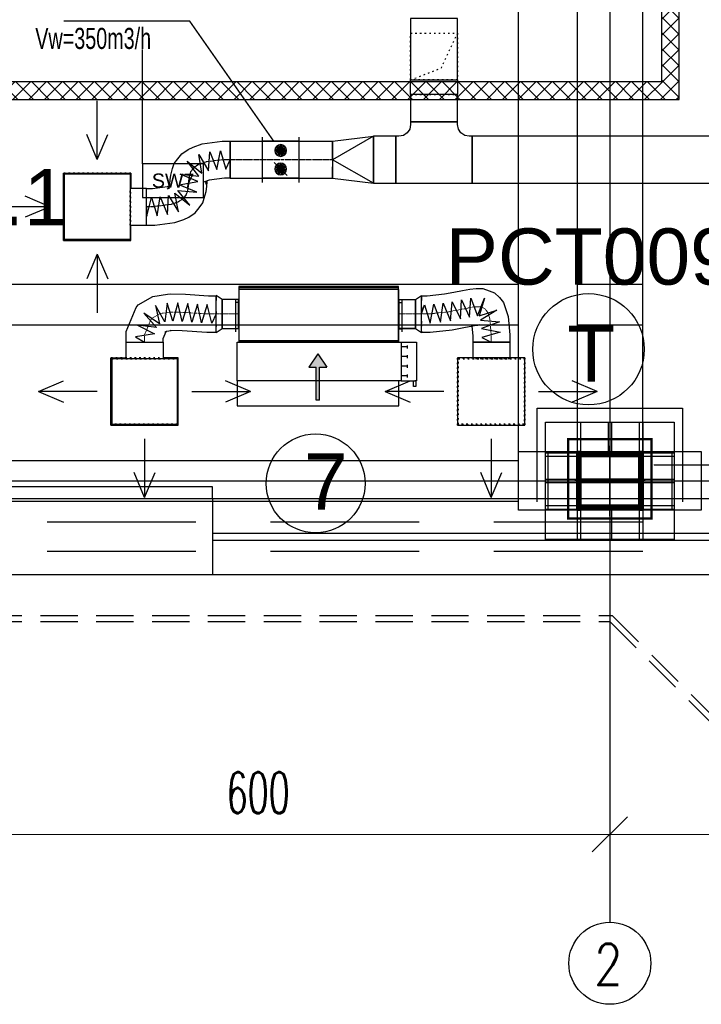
# Model space of a CAD drawing. Header units: centimetres. Extents: x -149939 to 48626, y -46000 to 152985.
# Tile 221 of 256: x -3573 to 2240, y 533 to 8936. Entities that reach past the tile are written whole.
import ezdxf

# ---------------------------------------------------------------- set-up
doc = ezdxf.new("R2010")
doc.units = ezdxf.units.CM
doc.header["$LTSCALE"] = 50
doc.header["$PDMODE"] = 35
doc.header["$PDSIZE"] = 0.1
for name, pattern in [('CADVENT_CENTERLINE', [9.9, 7.4, -1, 0.5, -1]), ('CADVENT_HIDDEN', [0.8, 0.25, -0.55]), ('Kondygnacja  -0_5$0$HIDDEN', [9.525, 6.35, -3.175]), ('Kondygnacja  -0_5$0$HIDDEN2', [4.7625, 3.175, -1.5875]), ('Osie rzutów$0$DASHDOT2', [12.7, 6.35, -3.175, 0, -3.175])]:
    doc.linetypes.add(name, pattern=pattern)
doc.layers.get('0').update_dxf_attribs({"color": 8})
doc.layers.get('DEFPOINTS').update_dxf_attribs({"color": 8})
for name, color, linetype in [('01-103-Went PP_poziom-0_5$0$L_Nawiew', 7, 'Continuous'), ('bgde-nawiewEXP', 7, 'Continuous'), ('bgde-nawiewHIDDEN', 250, 'Continuous'), ('bgde-wywiewCEN', 7, 'Continuous'), ('bgde-wywiewDETAILS', 250, 'Continuous'), ('bgde-wywiewEXP', 5, 'Continuous'), ('bgde-wywiewHIDDEN', 7, 'Continuous'), ('bgde-wywiewSOL', 5, 'Continuous'), ('bgde_AJ_strzałki', 7, 'Continuous'), ('bgde_VAV', 7, 'Continuous'), ('Kondygnacja  -0_5$0$ARCH_GK', 8, 'Continuous'), ('Kondygnacja  -0_5$0$ARCH_INFO_ODPORNOŚĆ OGNIOWA', 8, 'Continuous'), ('Kondygnacja  -0_5$0$ARCH_INFO_OPISY_PRZEGRODY', 8, 'Continuous'), ('Kondygnacja  -0_5$0$ARCH_KONSTR_POWYŻEJ RZUTU', 8, 'Kondygnacja  -0_5$0$HIDDEN'), ('Kondygnacja  -0_5$0$ARCH_KONSTR_POWYŻEJ RZUTU_IST', 8, 'Kondygnacja  -0_5$0$HIDDEN2'), ('Kondygnacja  -0_5$0$ARCH_KONSTRUKCJA_NIEWIDOCZNA', 8, 'Continuous'), ('Kondygnacja  -0_5$0$ARCH_NIEWIDOK_IST', 8, 'Kondygnacja  -0_5$0$HIDDEN'), ('Kondygnacja  -0_5$0$ARCH_OKŁADZINA', 8, 'Continuous'), ('Kondygnacja  -0_5$0$ARCH_SŁUPY', 8, 'Continuous'), ('Kondygnacja  -0_5$0$ARCH_WIDOK_IST', 8, 'Continuous'), ('Kondygnacja  -0_5$0$ARCH_ŚLUSARKA_OKNA_IST', 8, 'Continuous'), ('Osie rzutów$0$ARCH_INFO_OSIE_IST', 8, 'Osie rzutów$0$DASHDOT2'), ('Osie rzutów$0$ARCH_INFO_OSIE_OPISY_IST', 8, 'Continuous')]:
    doc.layers.add(name, color=color, linetype=linetype)
for name, color, linetype, lineweight in [('bgde-nawiewCEN', 7, 'Continuous', 13), ('Osie rzutów$0$ARCH_INFO_WYMIARY', 8, 'Continuous', 9), ('RFCU', 6, 'Continuous', 30)]:
    doc.layers.add(name, color=color, linetype=linetype, lineweight=lineweight)
doc.styles.add('Arial', font='ARIAL.TTF')
doc.styles.add('Kondygnacja  -0_5$0$Arial', font='ARIAL.TTF')
doc.styles.add('Kondygnacja  -0_5$0$Standard', font='txt')
doc.styles.add('Osie rzutów$0$ROMANS-250-CM', font='romans.shx', dxfattribs={"width": 0.8, "height": 50})
doc.styles.add('Osie rzutów$0$wymiary_cuprum', font='Romans.shx', dxfattribs={"width": 0.6})
doc.dimstyles.new('Kondygnacja  -0_5$0$ISO-25', dxfattribs={"dimtxt": 2.5, "dimasz": 2.5, "dimexe": 1.25, "dimexo": 0.625, "dimtad": 1, "dimtxsty": 'Kondygnacja  -0_5$0$Standard', "dimcen": 2.5, "dimadec": 0, "dimazin": 0, "dimtfac": 1, "dimtmove": 0, "dimatfit": 3, "dimfxl": 1, "dimarcsym": 0})
doc.dimstyles.new('Osie rzutów$0$ARCH_ CT', dxfattribs={"dimtxt": 20, "dimasz": 20, "dimexe": 12, "dimexo": 20, "dimgap": 5, "dimtad": 1, "dimdec": 1, "dimrnd": 0.5, "dimzin": 9, "dimdsep": 46, "dimtxsty": 'Osie rzutów$0$wymiary_cuprum', "dimblk": 'Osie rzutów$0$_Oblique', "dimcen": 8, "dimdle": 12, "dimclrd": 256, "dimclre": 256, "dimclrt": 55, "dimadec": 1, "dimazin": 0, "dimtfac": 1, "dimtdec": 1, "dimtmove": 1, "dimatfit": 2, "dimldrblk": 'Osie rzutów$0$_Dot', "dimfxl": 50, "dimtolj": 1, "dimtzin": 0, "dimlwd": -1, "dimlwe": -1, "dimarcsym": 0})
pattern_1 = [(45, (-10513.117, -27369.858), (-6.735192, 6.735192), [])]

# ---------------------------------------------------------------- blocks, each defined once
blk = doc.blocks.new('Osie rzutów$0$_Oblique')
at = {"color": 0, "linetype": 'ByBlock', "lineweight": -2}
blk.add_line((-0.5, -0.5), (0.5, 0.5), dxfattribs=at)
blk = doc.blocks.new('*D273')
at = {"layer": 'DEFPOINTS', "color": 0}
for p in [(12260, 4732.19), (12860, 4732.19), (12860, 4698.26)]:
    blk.add_point(p, dxfattribs=at)
at = {"layer": 'Osie rzutów$0$ARCH_INFO_WYMIARY'}
for p, q in [((12260, 4717.19), (12260, 4690.26)), ((12860, 4717.19), (12860, 4690.26)), ((12252, 4698.26), (12868, 4698.26))]:
    blk.add_line(p, q, dxfattribs=at)
at = {"layer": 'Osie rzutów$0$ARCH_INFO_WYMIARY', "xscale": 30, "yscale": 30, "zscale": 30, "rotation": 180}
blk.add_blockref('Osie rzutów$0$_Oblique', (12260, 4698.26), dxfattribs=at)
at = {"layer": 'Osie rzutów$0$ARCH_INFO_WYMIARY', "xscale": 30, "yscale": 30, "zscale": 30}
blk.add_blockref('Osie rzutów$0$_Oblique', (12860, 4698.26), dxfattribs=at)
at = {"layer": 'Osie rzutów$0$ARCH_INFO_WYMIARY', "color": 55, "insert": (12560, 4733.76), "char_height": 35, "attachment_point": 5, "style": 'Osie rzutów$0$wymiary_cuprum'}
blk.add_mtext('\\A1;600', dxfattribs=at)
blk = doc.blocks.new('Osie rzutów$0$_Dot')
at = {"color": 0, "linetype": 'ByBlock', "lineweight": -2}
blk.add_line((-0.5, 0), (-1, 0), dxfattribs=at)
at = {"color": 0, "linetype": 'ByBlock', "const_width": 0.5}
blk.add_lwpolyline([(-0.25, 0, 1), (0.25, 0, 1)], format="xyb", close=True, dxfattribs=at)
blk = doc.blocks.new('*D275')
at = {"layer": 'DEFPOINTS', "color": 0}
for p in [(11660, 4732.19), (12260, 4732.19), (12260, 4698.26)]:
    blk.add_point(p, dxfattribs=at)
at = {"layer": 'Osie rzutów$0$ARCH_INFO_WYMIARY'}
for p, q in [((11660, 4717.19), (11660, 4690.26)), ((12260, 4717.19), (12260, 4690.26)), ((11652, 4698.26), (12268, 4698.26))]:
    blk.add_line(p, q, dxfattribs=at)
at = {"layer": 'Osie rzutów$0$ARCH_INFO_WYMIARY', "xscale": 30, "yscale": 30, "zscale": 30, "rotation": 180}
blk.add_blockref('Osie rzutów$0$_Oblique', (11660, 4698.26), dxfattribs=at)
at = {"layer": 'Osie rzutów$0$ARCH_INFO_WYMIARY', "xscale": 30, "yscale": 30, "zscale": 30}
blk.add_blockref('Osie rzutów$0$_Oblique', (12260, 4698.26), dxfattribs=at)
at = {"layer": 'Osie rzutów$0$ARCH_INFO_WYMIARY', "color": 55, "insert": (11960, 4733.76), "char_height": 35, "attachment_point": 5, "style": 'Osie rzutów$0$wymiary_cuprum'}
blk.add_mtext('\\A1;600', dxfattribs=at)
blk = doc.blocks.new('Kondygnacja  -0_5$0$_Dot')
at = {"color": 0, "linetype": 'ByBlock', "lineweight": -2}
blk.add_line((-0.5, 0), (-1, 0), dxfattribs=at)
at = {"color": 0, "linetype": 'ByBlock', "const_width": 0.5}
blk.add_lwpolyline([(-0.25, 0, 1), (0.25, 0, 1)], format="xyb", close=True, dxfattribs=at)
blk = doc.blocks.new('Kondygnacja  -0_5$0$konstrukcja istniejąca -0.5')
at = {"layer": 'Kondygnacja  -0_5$0$ARCH_KONSTR_POWYŻEJ RZUTU_IST', "ltscale": 10}
for p, q in [((11138, 5017.5), (12181.55, 5017.5)), ((12181.55, 4982.5), (11138, 4982.5))]:
    blk.add_line(p, q, dxfattribs=at)
for points in [[(12182, 5025), (12182, 6175)], [(12232, 6175), (12232, 5025)], [(12288, 5025), (12288, 6175)], [(11138, 5167.89), (12182, 5167.89)], [(12232, 5167.89), (12288, 5167.89)], [(12182, 5132.89), (11138, 5132.89)], [(12288, 5132.89), (12232, 5132.89)], [(12338, 4975), (12182, 4975), (12182, 5025), (12338, 5025), (12338, 4975)], [(12232, 4975), (12232, 4975), (12182, 4975)], [(12338, 4975), (12338, 4975), (12288, 4975)]]:
    blk.add_lwpolyline(points, dxfattribs=at)
at = {"layer": 'Kondygnacja  -0_5$0$ARCH_KONSTR_POWYŻEJ RZUTU_IST', "ltscale": 10, "elevation": 0}
for points in [[(12207, 5025), (12207, 4975)], [(12313, 5025), (12313, 4975)]]:
    blk.add_lwpolyline(points, dxfattribs=at)
blk = doc.blocks.new('0026')
at = {"layer": 'bgde_VAV'}
for p, q in [((462656, 9859, 1210), (462656, 9814, 1210)), ((463056, 9814, 1210), (463056, 9859, 1210)), ((462656, 9814, 1210), (462656, 9414, 1210)), ((462656, 9814, 1210), (463056, 9814, 1210)), ((462785, 9784, 1210), (462926, 9643, 1210)), ((462856, 9714, 1210), (462792, 9714, 1210)), ((462856, 9714, 1210), (462795, 9733, 1210)), ((462856, 9714, 1210), (462795, 9694, 1210)), ((462856, 9714, 1210), (462804, 9751, 1210)), ((462856, 9714, 1210), (462804, 9676, 1210)), ((462856, 9714, 1210), (462818, 9765, 1210)), ((462856, 9714, 1210), (462818, 9662, 1210)), ((462856, 9714, 1210), (462836, 9775, 1210)), ((462856, 9714, 1210), (462836, 9653, 1210)), ((462856, 9714, 1210), (462856, 9778, 1210)), ((462856, 9714, 1210), (462875, 9775, 1210)), ((462856, 9714, 1210), (462893, 9765, 1210)), ((462856, 9714, 1210), (462907, 9751, 1210)), ((462856, 9714, 1210), (462916, 9733, 1210)), ((462856, 9714, 1210), (462920, 9714, 1210)), ((462856, 9714, 1210), (462916, 9694, 1210)), ((462856, 9714, 1210), (462907, 9676, 1210)), ((462856, 9714, 1210), (462893, 9662, 1210)), ((462856, 9714, 1210), (462875, 9653, 1210)), ((462856, 9714, 1210), (462856, 9650, 1210)), ((463056, 9414, 1210), (463056, 9814, 1210)), ((462856, 9514, 1210), (462792, 9514, 1210)), ((462856, 9514, 1210), (462795, 9533, 1210)), ((462856, 9514, 1210), (462795, 9494, 1210)), ((462856, 9514, 1210), (462804, 9551, 1210)), ((462856, 9514, 1210), (462804, 9476, 1210)), ((462856, 9514, 1210), (462818, 9565, 1210)), ((462856, 9514, 1210), (462818, 9462, 1210)), ((462856, 9514, 1210), (462836, 9575, 1210)), ((462856, 9514, 1210), (462836, 9453, 1210)), ((462856, 9514, 1210), (462856, 9578, 1210)), ((462856, 9514, 1210), (462875, 9575, 1210)), ((462856, 9514, 1210), (462893, 9565, 1210)), ((462856, 9514, 1210), (462907, 9551, 1210)), ((462856, 9514, 1210), (462916, 9533, 1210)), ((462856, 9514, 1210), (462920, 9514, 1210)), ((462856, 9514, 1210), (462916, 9494, 1210)), ((462856, 9514, 1210), (462907, 9476, 1210)), ((462856, 9514, 1210), (462893, 9462, 1210)), ((462856, 9514, 1210), (462875, 9453, 1210)), ((462856, 9514, 1210), (462856, 9450, 1210)), ((462656, 9414, 1210), (462656, 9369, 1210)), ((462656, 9414, 1210), (463056, 9414, 1210)), ((463056, 9369, 1210), (463056, 9414, 1210))]:
    blk.add_line(p, q, dxfattribs=at)
for centre in [(462856, 9714, 1210), (462856, 9514, 1210)]:
    blk.add_ellipse(centre, major_axis=(0, 64), ratio=1, start_param=-1.570796, end_param=4.712389, dxfattribs=at)
blk = doc.blocks.new('A$C5B3E7367')
at = {"layer": '01-103-Went PP_poziom-0_5$0$L_Nawiew'}
h = blk.add_hatch(color=256, dxfattribs=at)
h.paths.add_polyline_path([(215, 704), (215, 674), (331.7, 674), (331.7, 612.1), (445.9, 689), (331.7, 765.9), (331.7, 704)])
h.paths.add_polyline_path([(48.3, 704), (48.3, 674), (215, 674), (215, 704)])
for p, q in [((215, 1525), (165, 1525)), ((165, 1525), (165, 1505)), ((215, 1400), (215, 1530)), ((545, 1530), (215, 1530)), ((215, 1530), (215, 1515)), ((545, 1400), (545, 1530)), ((165, 1505), (215, 1505)), ((243.8, 1452), (268.8, 1452)), ((256.2, 1452), (256.2, 1400)), ((326.2, 1452), (351.2, 1452)), ((338.8, 1452), (338.8, 1400)), ((408.8, 1452), (433.8, 1452)), ((421.2, 1452), (421.2, 1400)), ((491.2, 1452), (516.2, 1452)), ((503.8, 1452), (503.8, 1400)), ((0, 1378), (215, 1378)), ((0, 0), (0, 1378)), ((545, 1400), (215, 1400)), ((215, 1400), (215, 1378)), ((215, 1378), (215, 0)), ((545, 0), (545, 1400)), ((445.9, 689), (331.7, 765.9)), ((331.7, 704), (331.7, 765.9)), ((48.3, 704), (331.7, 704)), ((48.3, 704), (48.3, 674)), ((48.3, 674), (331.7, 674)), ((445.9, 689), (331.7, 612.1)), ((331.7, 612.1), (331.7, 674)), ((215, 0), (0, 0)), ((215, 0), (545, 0))]:
    blk.add_line(p, q, dxfattribs=at)
blk = doc.blocks.new('A$C53CA46B8')
at = {"layer": 'bgde-wywiewSOL'}
for p, q in [((112.9, 511.1), (-162.1, 511.1)), ((-137.1, 481.1), (-137.1, 511.1)), ((87.9, 481.1), (87.9, 511.1)), ((200.4, 481.1), (-249.6, 481.1)), ((-249.6, 481.1), (-249.6, -878.9)), ((200.4, 481.1), (200.4, -878.9)), ((200.4, -878.9), (-249.6, -878.9)), ((112.9, -908.9), (-162.1, -908.9)), ((-137.1, -878.9), (-137.1, -908.9)), ((87.9, -878.9), (87.9, -908.9))]:
    blk.add_line(p, q, dxfattribs=at)
at = {"layer": '01-103-Went PP_poziom-0_5$0$L_Nawiew'}
blk.add_blockref('A$C5B3E7367', (-794.6, -893.9), dxfattribs=at)
blk = doc.blocks.new('strzałki')
at = {"layer": 'bgde_AJ_strzałki'}
for p, q in [((-903.6, 0), (-691.1, 89.7, 3433)), ((903.6, 0), (691.1, 89.7, 3433)), ((-403.6, 0), (-903.6, 0)), ((-903.6, 0), (-691.1, -89.7, 3433)), ((403.6, 0), (903.6, 0)), ((903.6, 0), (691.1, -89.7, 3433)), ((0, -403.6), (0, -903.6)), ((0, -903.6), (-89.7, -691.1, 3433)), ((0, -903.6), (89.7, -691.1, 3433))]:
    blk.add_line(p, q, dxfattribs=at)
blk = doc.blocks.new('Osie rzutów')
at = {"layer": 'Osie rzutów$0$ARCH_INFO_OSIE_IST', "ltscale": 10}
for p, q in [((12260, 12510), (12260, 4623.26)), ((12260, 4970), (12260, 5030)), ((4436.04, 5000), (15156.54, 5000)), ((12290, 5000), (12230, 5000))]:
    blk.add_line(p, q, dxfattribs=at)
at = {"layer": 'Osie rzutów$0$ARCH_INFO_OSIE_OPISY_IST'}
blk.add_circle((12260, 4588.26), 35, dxfattribs=at)
at = {"layer": 'Osie rzutów$0$ARCH_INFO_OSIE_OPISY_IST', "style": 'Osie rzutów$0$ROMANS-250-CM', "width": 0.8}
blk.add_text('2', height=35, dxfattribs=at).set_placement((12246.71, 4569.86))
at = {"layer": 'Osie rzutów$0$ARCH_INFO_WYMIARY'}
for base, p1, p2, picture, middle in [((12260, 4698.26), (11660, 4732.19), (12260, 4732.19), '*D275', (11960, 4733.76)), ((12860, 4698.26), (12260, 4732.19), (12860, 4732.19), '*D273', (12560, 4733.76))]:
    dim = blk.add_linear_dim(base=base, p1=p1, p2=p2, dimstyle='Osie rzutów$0$ARCH_ CT', override={"dimtxt": 35, "dimasz": 30, "dimexe": 8, "dimexo": 15, "dimgap": 18, "dimdle": 8}, dxfattribs=at)
    dim.commit()
    dim.dimension.update_dxf_attribs({"geometry": picture, "text_midpoint": middle})

msp = doc.modelspace()

# ---------------------------------------------------------------- hatches: boundary and pattern name
at = {"layer": 'Kondygnacja  -0_5$0$ARCH_GK', "linetype": 'Continuous', "lineweight": -3}
h = msp.add_hatch(dxfattribs=at)
h.set_pattern_fill('ANSI37', color=256, scale=30, angle=-360, style=0)
h.set_pattern_definition([(45, (-121140, -45000), (-67.35192, 67.35192), []), (135, (-121140, -45000), (-67.35192, -67.35192), [])])
h.paths.add_polyline_path([(2050, 14070), (1975, 14107.5), (1900, 14070), (1900, 8405), (2050, 8255)], flags=0)
h = msp.add_hatch(dxfattribs=at)
h.set_pattern_fill('ANSI37', color=256, scale=30, angle=-360, style=0)
h.set_pattern_definition([(45, (-121140, -45000), (-67.35192, 67.35192), []), (135, (-121140, -45000), (-67.35192, -67.35192), [])])
h.paths.add_polyline_path([(-7580, 8405), (-7430, 8255), (2050, 8255), (1900, 8405)], flags=0)
at = {"layer": 'Kondygnacja  -0_5$0$ARCH_SŁUPY', "lineweight": 40}
h = msp.add_hatch(dxfattribs=at)
h.set_pattern_fill('ANSI31', color=256, scale=3, style=0)
h.set_pattern_definition(pattern_1)
h.paths.add_polyline_path([(1180, 5250), (1180, 4750), (1210, 4750), (1210, 5250)])
h = msp.add_hatch(dxfattribs=at)
h.set_pattern_fill('ANSI31', color=256, scale=3, style=0)
h.set_pattern_definition(pattern_1)
h.paths.add_polyline_path([(1710, 5210), (1710, 5240), (1210, 5240), (1210, 5210)])
h = msp.add_hatch(dxfattribs=at)
h.set_pattern_fill('ANSI31', color=256, scale=3, style=0)
h.set_pattern_definition(pattern_1)
h.paths.add_polyline_path([(1710, 4750), (1740, 4750), (1740, 5250), (1710, 5250)])
h = msp.add_hatch(dxfattribs=at)
h.set_pattern_fill('ANSI31', color=256, scale=3, style=0)
h.set_pattern_definition(pattern_1)
h.paths.add_polyline_path([(1710, 4985), (1710, 5015), (1210, 5015), (1210, 4985)])
h = msp.add_hatch(dxfattribs=at)
h.set_pattern_fill('ANSI31', color=256, scale=3, style=0)
h.set_pattern_definition(pattern_1)
h.paths.add_polyline_path([(1710, 4760), (1710, 4790), (1210, 4790), (1210, 4760)])

# ---------------------------------------------------------------- linework, layer by layer
at = {"layer": 'bgde-nawiewCEN', "linetype": 'CADVENT_CENTERLINE', "ltscale": 0.06}
for p, q in [((247.177, 6475.004), (172.526, 6459.549)), ((307.91, 6484.994), (247.177, 6475.004)), ((355.946, 6485.106), (307.91, 6484.994)), ((392.508, 6470.926), (355.946, 6485.106)), ((-2449.334, 6385.844), (-2379.687, 6426.829)), ((-2379.687, 6426.829), (-2286.965, 6441.046)), ((-2286.965, 6441.046), (-2173.929, 6438.642)), ((-2173.929, 6438.642), (-1970.646, 6424.545)), ((-1970.646, 6424.545), (-1897.954, 6424.545)), ((-1897.954, 6424.545), (-1847.954, 6424.545)), ((-1847.954, 6424.545), (-1707.954, 6424.545)), ((-1703.954, 6424.545), (-1707.954, 6424.545)), ((-343.954, 6424.545), (-339.954, 6424.545)), ((-197.159, 6424.545), (-339.954, 6424.545)), ((-147.159, 6424.545), (-197.159, 6424.545)), ((-85.289, 6424.545), (-147.159, 6424.545)), ((82.734, 6443.045), (-85.289, 6424.545)), ((172.526, 6459.549), (82.734, 6443.045)), ((418.818, 6438.039), (392.508, 6470.926)), ((436.098, 6382.032), (418.818, 6438.039)), ((-2508.364, 6245.473), (-2449.334, 6385.844)), ((448.456, 6240.743), (436.098, 6382.032)), ((-2508.364, 6182.997), (-2508.364, 6245.473)), ((448.456, 6182.997), (448.456, 6240.743))]:
    msp.add_line(p, q, dxfattribs=at)
at = {"layer": 'bgde-nawiewEXP', "linetype": 'Continuous'}
for points in [[(-1703.954, 6649.545), (-343.954, 6649.545), (-343.954, 6659.545), (-1703.954, 6659.545)], [(-1703.954, 6199.545), (-343.954, 6199.545), (-343.954, 6649.545), (-1703.954, 6649.545)], [(-1847.954, 6299.545), (-1707.954, 6299.545), (-1707.954, 6549.545), (-1847.954, 6549.545), (-1847.954, 6309.06)], [(-339.954, 6299.545), (-339.954, 6549.545), (-197.159, 6549.545), (-197.159, 6299.545)], [(-2788.364, 5482.997), (-2228.364, 5482.997), (-2228.364, 6042.997), (-2788.364, 6042.997)], [(160.956, 5475.497), (735.956, 5475.497), (735.956, 6050.497), (160.956, 6050.497)]]:
    msp.add_lwpolyline(points, close=True, dxfattribs=at)
for points in [[(-147.159, 6579.622), (-98.557, 6579.622), (49.546, 6595.93), (130.621, 6610.831), (203.625, 6625.945), (266.784, 6636.334), (320.345, 6641.496), (376.788, 6641.628), (430.077, 6622.967), (477.16, 6604.706), (517.937, 6565.533), (553.025, 6521.674), (571.131, 6472.567), (592.236, 6404.161), (605.956, 6247.3), (605.956, 6182.997), (290.956, 6182.997), (290.956, 6050.497)], [(-2665.864, 6182.997), (-2665.864, 6276.301), (-2580.245, 6479.9), (-2562.458, 6501.919), (-2438.488, 6574.869), (-2312.534, 6594.183), (-2283.689, 6596.937), (-2159.793, 6594.302), (-1962.634, 6580.629), (-1897.954, 6580.629)], [(-1897.954, 6268.46), (-1897.954, 6267.045), (-1847.954, 6299.545), (-1847.954, 6549.545), (-1897.954, 6582.045), (-1897.954, 6551.955)], [(-1897.954, 6549.811), (-1897.954, 6578.835)], [(-339.954, 6299.545), (-197.159, 6299.545), (-197.159, 6549.545), (-147.159, 6582.045), (-147.159, 6555.431)], [(-147.159, 6553.658), (-147.159, 6578.894)], [(-1897.954, 6549.811), (-1897.954, 6538.285)], [(-1897.954, 6452.863), (-1897.954, 6544.456)], [(-1897.954, 6445.613), (-1897.954, 6528.165)], [(-1707.954, 6299.545), (-1707.954, 6549.545), (-1703.954, 6549.545)], [(-343.954, 6549.545), (-339.954, 6549.545), (-339.954, 6424.545)], [(-339.954, 6424.545), (-339.954, 6472.38)], [(-147.159, 6553.658), (-147.159, 6538.764)], [(-147.159, 6484.817), (-147.159, 6547.38)], [(-147.159, 6452.06), (-147.159, 6528.307)], [(-147.159, 6484.817), (-147.159, 6459)], [(-1897.954, 6445.613), (-1897.954, 6430.268)], [(-1897.954, 6337.182), (-1897.954, 6439.624)], [(-1897.954, 6329.074), (-1897.954, 6416.796)], [(-339.954, 6376.709), (-339.954, 6424.545)], [(-339.954, 6424.545), (-339.954, 6376.709)], [(-147.159, 6452.06), (-147.159, 6431.426)], [(-147.159, 6364.272), (-147.159, 6444.787)], [(-147.159, 6334.345), (-147.159, 6416.938)], [(-2290.241, 6285.155), (-2188.065, 6282.982), (-1978.658, 6268.46), (-1897.954, 6268.46), (-1897.954, 6309.966)], [(-1897.954, 6329.074), (-1897.954, 6318.899)], [(-1897.954, 6272.678), (-1897.954, 6325.959)], [(-339.954, 6376.709), (-339.954, 6336.156)], [(-339.954, 6336.156), (-339.954, 6376.709)], [(-339.954, 6309.06), (-339.954, 6336.156)], [(-339.954, 6336.156), (-339.954, 6309.06)], [(-339.954, 6309.06), (-339.954, 6299.545)], [(-339.954, 6299.545), (-339.954, 6309.06)], [(-147.159, 6364.272), (-147.159, 6342.385)], [(-147.159, 6334.345), (-147.159, 6320.057)], [(-147.159, 6269.467), (-72.022, 6269.467), (115.922, 6290.161), (214.431, 6308.267), (290.729, 6324.062), (349.035, 6333.654)], [(-147.159, 6279.034), (-147.159, 6330.336)], [(-147.159, 6269.467), (-147.159, 6310.024)], [(283.231, 6322.51), (290.956, 6234.186), (290.956, 6182.997), (605.956, 6182.997), (605.956, 6050.497)], [(317.98, 6328.545), (335.104, 6328.585)], [(-2665.864, 6182.997), (-2350.864, 6182.997), (-2350.864, 6214.645), (-2324.878, 6276.438)], [(-2336.21, 6269.77), (-2320.885, 6278.788), (-2280.684, 6284.952)], [(-1707.954, 6299.545), (-1703.954, 6299.545)], [(-343.954, 6299.545), (-339.954, 6299.545)], [(-339.954, 6299.545), (-343.954, 6299.545)], [(-197.159, 6299.545), (-147.159, 6267.045), (-147.159, 6269.467)], [(-147.159, 6279.034), (-147.159, 6273.898)], [(-2665.864, 6042.997), (-2665.864, 6182.997), (-2350.864, 6182.997), (-2350.864, 6042.997)], [(-2795.864, 5475.497), (-2220.864, 5475.497), (-2220.864, 6050.497), (-2350.864, 6050.497)], [(-2795.864, 5475.497), (-2795.864, 6050.497), (-2665.864, 6050.497)]]:
    msp.add_lwpolyline(points, dxfattribs=at)
at = {"layer": 'bgde-nawiewHIDDEN', "linetype": 'CADVENT_HIDDEN'}
for points in [[(-1897.954, 6580.629), (-1897.954, 6578.835)], [(-147.159, 6579.622), (-147.159, 6578.894)], [(-147.159, 6547.38), (-147.159, 6555.431)], [(-1897.954, 6544.456), (-1897.954, 6551.955)], [(-1897.954, 6528.165), (-1897.954, 6538.285)], [(-1703.954, 6299.545), (-1703.954, 6549.545)], [(-343.954, 6299.545), (-343.954, 6549.545)], [(-147.159, 6528.307), (-147.159, 6538.764)], [(-1897.954, 6439.624), (-1897.954, 6452.863)], [(-1897.954, 6416.796), (-1897.954, 6430.268)], [(-147.159, 6444.787), (-147.159, 6459)], [(-147.159, 6416.938), (-147.159, 6431.426)], [(-1897.954, 6325.959), (-1897.954, 6337.182)], [(-1897.954, 6309.966), (-1897.954, 6318.899)], [(-147.159, 6330.336), (-147.159, 6342.385)], [(-147.159, 6310.024), (-147.159, 6320.057)], [(-1897.954, 6268.46), (-1897.954, 6272.678)], [(-147.159, 6269.467), (-147.159, 6273.898)], [(-2665.864, 6182.997), (-2350.864, 6182.997)], [(290.956, 6182.997), (605.956, 6182.997)]]:
    msp.add_lwpolyline(points, dxfattribs=at)
at = {"layer": 'bgde-nawiewHIDDEN'}
for points in [[(-147.159, 6424.545), (-120.42, 6503.557), (-73.8, 6347.572), (-40.782, 6507.484), (15.103, 6354.546), (38.199, 6516.048), (101.554, 6366.311), (114.856, 6528.511), (185.517, 6381.829), (193.541, 6544.345), (263.579, 6397.974), (275.173, 6560.073), (330.357, 6407.739), (389.53, 6558.321), (344.824, 6408.495), (496.423, 6457.216), (357.638, 6372.781), (519.404, 6357.813), (366.458, 6301.599), (525.823, 6268.813), (369.422, 6223.284), (448.456, 6182.997)], [(-1897.954, 6424.545), (-1934.542, 6346.163), (-1973.518, 6504.919), (-2024.004, 6349.709), (-2055.649, 6509.477), (-2106.601, 6355.138), (-2138.553, 6515.274), (-2189.169, 6360.642), (-2225.518, 6519.869), (-2266.821, 6362.805), (-2315.694, 6518.18), (-2334.465, 6357.071), (-2416.479, 6497.44), (-2381.29, 6340.217), (-2515.025, 6430.787), (-2407.644, 6310.558), (-2568.892, 6329.513), (-2424.463, 6255.506), (-2585.567, 6230.876), (-2508.364, 6182.997)]]:
    msp.add_lwpolyline(points, dxfattribs=at)
at = {"layer": 'bgde-nawiewHIDDEN', "linetype": 'CADVENT_HIDDEN'}
for points in [[(-2795.864, 5475.497), (-2220.864, 5475.497), (-2220.864, 6050.497), (-2795.864, 6050.497)], [(-2795.864, 6050.497), (-2795.864, 6050.497)], [(-2788.364, 5482.997), (-2788.364, 6042.997), (-2228.364, 6042.997), (-2228.364, 5482.997)], [(-2788.364, 6042.997), (-2788.364, 6042.997)], [(-2788.364, 6042.997), (-2788.364, 6042.997)], [(-2665.864, 6042.997), (-2350.864, 6042.997), (-2653.875, 6042.997)], [(-2228.364, 6042.997), (-2228.364, 6042.997)], [(-2220.864, 6050.497), (-2220.864, 6050.497)], [(160.956, 5475.497), (160.956, 6050.497), (735.956, 6050.497), (735.956, 5475.497)], [(168.456, 5482.997), (168.456, 6042.997), (728.456, 6042.997), (728.456, 5482.997)], [(168.456, 6042.997), (168.456, 6042.997)], [(290.956, 6042.997), (605.956, 6042.997), (302.945, 6042.997)], [(728.456, 6042.997), (728.456, 6042.997)], [(728.456, 6042.997), (728.456, 6042.997)], [(-2795.864, 5475.497), (-2795.864, 5475.497)], [(-2788.364, 5482.997), (-2788.364, 5482.997)], [(-2228.364, 5482.997), (-2228.364, 5482.997)], [(-2220.864, 5475.497), (-2220.864, 5475.497)], [(160.956, 5475.497), (160.956, 5475.497)], [(168.456, 5482.997), (168.456, 5482.997)], [(728.456, 5482.997), (728.456, 5482.997)]]:
    msp.add_lwpolyline(points, close=True, dxfattribs=at)
at = {"layer": 'bgde-wywiewCEN', "linetype": 'CADVENT_CENTERLINE', "ltscale": 0.06}
for p, q in [((-1837.428, 7740.989), (-1986.98, 7721.478)), ((-1777.165, 7740.989), (-1837.428, 7740.989)), ((-905.093, 7740.989), (-1777.165, 7740.989)), ((-2091.075, 7670.558), (-2115.491, 7636.889)), ((-2049.84, 7699.23), (-2091.075, 7670.558)), ((-1986.98, 7721.478), (-2049.84, 7699.23)), ((-2127.893, 7599.651), (-2133.086, 7560.271)), ((-2115.491, 7636.889), (-2127.893, 7599.651)), ((-2141.071, 7480.798), (-2153.473, 7443.56)), ((-2135.877, 7520.178), (-2141.071, 7480.798)), ((-2133.086, 7560.271), (-2135.877, 7520.178)), ((-2177.889, 7409.891), (-2219.124, 7381.219)), ((-2153.473, 7443.56), (-2177.889, 7409.891)), ((-2431.536, 7339.46), (-2491.799, 7339.46)), ((-2281.984, 7358.971), (-2431.536, 7339.46)), ((-2219.124, 7381.219), (-2281.984, 7358.971))]:
    msp.add_line(p, q, dxfattribs=at)
at = {"layer": 'bgde-wywiewDETAILS', "linetype": 'CADVENT_HIDDEN', "extrusion": (6.12323e-17, -1, 0)}
for p in [(160.471, 8822.75), (-239.529, 8422.75)]:
    msp.add_line(p, (20.471, 8522.75), dxfattribs=at)
at = {"layer": 'bgde-wywiewEXP', "linetype": 'Continuous'}
for points in [[(-239.529, 8507.016), (-239.529, 8422.75), (160.471, 8422.75), (160.471, 8947.748), (-239.529, 8947.748), (-239.529, 8569.198)], [(-239.529, 8065.989), (160.471, 8065.989), (160.471, 8297.75), (-239.529, 8297.75)], [(-905.093, 7740.989), (-905.093, 7898.489), (-555.093, 7940.989)], [(-555.093, 7540.989), (-555.093, 7940.989)], [(285.471, 7540.989), (2354.386, 7540.989), (2354.386, 7940.989), (285.471, 7940.989)], [(-3191.799, 7059.46), (-3191.799, 7619.46), (-2631.799, 7619.46), (-2631.799, 7059.46)]]:
    msp.add_lwpolyline(points, close=True, dxfattribs=at)
for points in [[(-239.529, 8297.75), (-239.529, 8422.75), (160.471, 8422.75), (160.471, 8297.75)], [(-555.093, 7540.989), (285.471, 7540.989), (285.471, 7940.989), (260.471, 7940.989), (222.203, 7948.601), (189.761, 7970.279), (168.083, 8002.721), (160.471, 8040.989), (160.471, 8065.989), (-239.529, 8065.989), (-239.529, 8040.989), (-247.141, 8002.721), (-268.818, 7970.279), (-301.26, 7948.601), (-339.529, 7940.989), (-364.529, 7940.989), (-364.529, 7540.989), (-364.529, 7940.989), (-555.093, 7940.989)], [(-2298.014, 7491.657), (-2293.136, 7528.642), (-2290.345, 7568.735), (-2284.835, 7610.51), (-2270.2, 7666.215), (-2256.207, 7708.23), (-2225.903, 7750.018), (-2191.511, 7792.299), (-2137.929, 7829.556), (-2094.354, 7849.057), (-2017.351, 7876.31), (-1847.351, 7898.489), (-1777.165, 7898.489), (-1777.165, 7583.489), (-1827.504, 7583.489), (-1956.61, 7566.646), (-2005.326, 7549.404)], [(-1777.165, 7583.489), (-1777.165, 7898.489), (-905.093, 7898.489), (-905.093, 7629.62)], [(-905.093, 7583.489), (-555.093, 7540.989), (-905.093, 7740.989), (-905.093, 7595.478)], [(-905.093, 7629.62), (-905.093, 7680.717)], [(-3199.299, 7051.96), (-3199.299, 7626.96), (-2624.299, 7626.96), (-2624.299, 7496.96)], [(-1777.165, 7583.489), (-905.093, 7583.489), (-905.093, 7629.62)], [(-905.093, 7629.62), (-905.093, 7595.478)], [(-905.093, 7583.489), (-905.093, 7595.478)], [(-905.093, 7595.478), (-905.093, 7583.489)], [(-2631.799, 7181.96), (-2491.799, 7181.96), (-2491.799, 7496.96), (-2631.799, 7496.96)], [(-2491.799, 7181.96), (-2421.613, 7181.96), (-2251.613, 7204.139), (-2174.61, 7231.392), (-2131.035, 7250.893), (-2077.453, 7288.15), (-2043.06, 7330.431), (-2012.757, 7372.219), (-1998.764, 7414.235), (-1984.129, 7469.939), (-1978.619, 7511.714), (-1975.828, 7551.808), (-1974.767, 7559.853)], [(-2491.799, 7181.96), (-2491.799, 7496.96), (-2441.46, 7496.96), (-2312.354, 7513.804), (-2295.269, 7519.851)], [(-2312.717, 7489.351), (-2295.117, 7513.622)], [(-2307.213, 7511.545), (-2294.197, 7520.596)], [(-1990.639, 7548.817), (-1973.695, 7560.599)], [(-1985.585, 7533.087), (-1977.245, 7558.13)], [(-3199.299, 7051.96), (-2624.299, 7051.96), (-2624.299, 7181.96)]]:
    msp.add_lwpolyline(points, dxfattribs=at)
at = {"layer": 'bgde-wywiewEXP'}
msp.add_lwpolyline([(-2491.799, 7339.46), (-2488.921, 7260.711), (-2449.673, 7418.776), (-2401.897, 7263.228), (-2374.271, 7423.413), (-2313.984, 7272.4), (-2304.205, 7434.618), (-2219.84, 7295.48), (-2249.179, 7454.398), (-2121.75, 7354.655), (-2224.385, 7477.819), (-2063.907, 7465.074), (-2214.349, 7526.8), (-2054.524, 7554.783), (-2204.516, 7617.933), (-2044.739, 7602.314), (-2144.564, 7728.382), (-2019.465, 7626.231), (-2045.535, 7786.242), (-1962.872, 7646.273), (-1950.753, 7808.701), (-1891.522, 7657.353), (-1862.153, 7817.508), (-1815.068, 7661.785), (-1777.165, 7740.989)], dxfattribs=at)
at = {"layer": 'bgde-wywiewHIDDEN', "linetype": 'CADVENT_HIDDEN'}
for points in [[(-239.529, 8422.75), (-239.529, 8822.75), (160.471, 8822.75), (160.471, 8422.75)], [(-3199.299, 7051.96), (-2624.299, 7051.96), (-2624.299, 7626.96), (-3199.299, 7626.96)], [(-3199.299, 7626.96), (-3199.299, 7626.96)], [(-3191.799, 7059.46), (-3191.799, 7619.46), (-2631.799, 7619.46), (-2631.799, 7059.46)], [(-3191.799, 7619.46), (-3191.799, 7619.46)], [(-2631.799, 7619.46), (-2631.799, 7619.46)], [(-2631.799, 7619.46), (-2631.799, 7619.46)], [(-2624.299, 7626.96), (-2624.299, 7626.96)], [(-2631.799, 7181.96), (-2631.799, 7496.96), (-2631.799, 7193.949)], [(-3191.799, 7059.46), (-3191.799, 7059.46)], [(-2631.799, 7059.46), (-2631.799, 7059.46)], [(-3199.299, 7051.96), (-3199.299, 7051.96)], [(-2624.299, 7051.96), (-2624.299, 7051.96)]]:
    msp.add_lwpolyline(points, close=True, dxfattribs=at)
for points in [[(-239.529, 8422.75), (-239.529, 8822.75), (160.471, 8822.75), (160.471, 8422.75)], [(-239.529, 8297.75), (-239.529, 8297.748), (160.471, 8297.748), (160.471, 8297.75)], [(-2491.799, 7181.96), (-2491.799, 7496.96)]]:
    msp.add_lwpolyline(points, dxfattribs=at)
at = {"layer": 'bgde_AJ_strzałki'}
for p, q in [((-2911.797, 7743.099, -1147), (-2911.797, 8243.099, -1147)), ((-2911.797, 7743.099, -1147), (-3001.524, 7955.61, 2286)), ((-2911.797, 7743.099, -1147), (-2822.07, 7955.61, 2286)), ((-3315.436, 7339.46, -1147), (-3527.946, 7429.187, 2286)), ((-3315.436, 7339.46, -1147), (-3815.436, 7339.46, -1147)), ((-3315.436, 7339.46, -1147), (-3527.946, 7249.733, 2286)), ((-2911.797, 6935.821, -1147), (-3001.524, 6723.31, 2286)), ((-2911.797, 6935.821, -1147), (-2911.797, 6435.821, -1147)), ((-2911.797, 6935.821, -1147), (-2822.07, 6723.31, 2286))]:
    msp.add_line(p, q, dxfattribs=at)
at = {"layer": 'bgde_VAV'}
for p, q in [((-2122.477, 8925.099, 21.417), (-3195.658, 8925.099, 21.417)), ((-1404.603, 7898.489), (-2122.477, 8925.099, 21.417))]:
    msp.add_line(p, q, dxfattribs=at)
at = {"layer": 'Kondygnacja  -0_5$0$ARCH_GK', "linetype": 'Continuous', "lineweight": -3}
for p, q in [((1900, 14070), (1900, 8405)), ((2050, 8255), (2050, 14070)), ((1900, 8405), (-7580, 8405)), ((-7430, 8255), (2050, 8255))]:
    msp.add_line(p, q, dxfattribs=at)
at = {"layer": 'Kondygnacja  -0_5$0$ARCH_INFO_OPISY_PRZEGRODY'}
msp.add_lwpolyline([(-2524.658, 7706.599), (-2524.658, 8683.219)], dxfattribs=at)
msp.add_lwpolyline([(-2524.658, 7418.599), (-2004.658, 7418.599), (-2004.658, 7706.599), (-2524.658, 7706.599), (-2524.658, 7418.599)], close=True, dxfattribs=at)
at = {"layer": 'Kondygnacja  -0_5$0$ARCH_KONSTRUKCJA_NIEWIDOCZNA'}
msp.add_lwpolyline([(2010, 5500), (2010, 4500), (910, 4500), (910, 5500)], close=True, dxfattribs=at)
for points in [[(1180, 5500), (1180, 5250)], [(1210, 5500), (1210, 5250)], [(1445, 5500), (1445, 5240)], [(1475, 5500), (1475, 5240)], [(1710, 5500), (1710, 5250)], [(1740, 5500), (1740, 5250)], [(910, 5240), (1180, 5240)], [(1740, 5240), (2010, 5240)], [(910, 5210), (1180, 5210)], [(1740, 5210), (2010, 5210)], [(910, 5015), (1180, 5015)], [(910, 4985), (1180, 4985)], [(1740, 5015), (2010, 5015)], [(1740, 4985), (2010, 4985)], [(910, 4790), (1180, 4790)], [(910, 4760), (1180, 4760)], [(1180, 4750), (1180, 4500)], [(1210, 4750), (1210, 4500)], [(1474.94, 4760), (1474.94, 4500)], [(1710, 4750), (1710, 4500)], [(1740, 4790), (2010, 4790)], [(1740, 4760), (2010, 4760)], [(1740, 4750), (1740, 4500)]]:
    msp.add_lwpolyline(points, dxfattribs=at)
at = {"layer": 'Kondygnacja  -0_5$0$ARCH_NIEWIDOK_IST', "ltscale": 4}
for p, q in [((-7150, 4650), (13810, 4650)), ((-7150, 4400), (14060, 4400))]:
    msp.add_line(p, q, dxfattribs=at)
at = {"layer": 'Kondygnacja  -0_5$0$ARCH_NIEWIDOK_IST'}
for points in [[(-10540, 3800), (1460, 3799.984), (2460, 2799.984), (3460, 3799.984), (3460, 4750)], [(-10540, 3850), (1480.711, 3849.984), (2460, 2870.695), (3410, 3820.695), (3410, 4750)]]:
    msp.add_lwpolyline(points, dxfattribs=at)
at = {"layer": 'Kondygnacja  -0_5$0$ARCH_OKŁADZINA'}
msp.add_lwpolyline([(840, 4820), (840, 5620), (2080, 5620), (2080, 4820)], dxfattribs=at)
at = {"layer": 'Kondygnacja  -0_5$0$ARCH_SŁUPY', "lineweight": 40}
for p, q in [((1210, 5015), (1710, 5015)), ((1710, 4985), (1210, 4985))]:
    msp.add_line(p, q, dxfattribs=at)
at = {"layer": 'Kondygnacja  -0_5$0$ARCH_SŁUPY', "lineweight": 50, "const_width": 20}
msp.add_lwpolyline([(1105, 5355), (1815, 5355), (1815, 4680), (1105, 4680)], close=True, dxfattribs=at)
at = {"layer": 'Kondygnacja  -0_5$0$ARCH_SŁUPY', "lineweight": 40}
for points in [[(1180, 5250), (1210, 5250), (1210, 4750), (1180, 4750)], [(1710, 5250), (1740, 5250), (1740, 4750), (1710, 4750)]]:
    msp.add_lwpolyline(points, close=True, dxfattribs=at)
for points in [[(1710, 5240), (1210, 5240)], [(1210, 5210), (1710, 5210)], [(1710, 4790), (1210, 4790)], [(1210, 4760), (1710, 4760)]]:
    msp.add_lwpolyline(points, dxfattribs=at)
at = {"layer": 'Kondygnacja  -0_5$0$ARCH_WIDOK_IST'}
for p, q in [((-1980, 4850), (13610, 4850)), ((-1980, 4200), (14260, 4200))]:
    msp.add_line(p, q, dxfattribs=at)
msp.add_lwpolyline([(-4520, 4850), (-1930, 4850), (-1930, 4950), (-4520, 4950)], close=True, dxfattribs=at)
for points in [[(-7150, 4850), (-7150, 4200), (-1980, 4200)], [(-1930, 4850), (-1930, 4200)]]:
    msp.add_lwpolyline(points, dxfattribs=at)
at = {"layer": 'Kondygnacja  -0_5$0$ARCH_ŚLUSARKA_OKNA_IST'}
for p, q in [((13910, 4550), (-1930, 4550)), ((13970, 4490), (-1930, 4490))]:
    msp.add_line(p, q, dxfattribs=at)
at = {"layer": 'RFCU'}
for centre, radius in [((1278.282, 6123.516), 475.33), ((-1049.401, 4978.6, -2587.184), 421.787)]:
    msp.add_circle(centre, radius, dxfattribs=at)

# ---------------------------------------------------------------- block references
at = {"layer": '01-103-Went PP_poziom-0_5$0$L_Nawiew', "xscale": -1, "rotation": 270}
msp.add_blockref('A$C53CA46B8', (-825.093, 6433.991, -667.184), dxfattribs=at)
at = {"layer": 'bgde_AJ_strzałki'}
for p in [(-2508.361, 5762.997, -1147), (448.458, 5762.997, -1613)]:
    msp.add_blockref('strzałki', p, dxfattribs=at)
at = {"layer": 'bgde_VAV', "xscale": 0.7874999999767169, "yscale": 0.7875000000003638, "zscale": 0.7874999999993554, "rotation": 180}
msp.add_blockref('0026', (363151.696, 15311.791, -952.875), dxfattribs=at)
at = {"layer": 'Kondygnacja  -0_5$0$ARCH_KONSTR_POWYŻEJ RZUTU', "xscale": 10, "yscale": 10, "zscale": 10}
msp.add_blockref('Kondygnacja  -0_5$0$konstrukcja istniejąca -0.5', (-121140, -45000), dxfattribs=at)
at = {"layer": 'Osie rzutów$0$ARCH_INFO_OSIE_OPISY_IST', "color": 30, "xscale": 10, "yscale": 10, "zscale": 10}
msp.add_blockref('Osie rzutów', (-121140, -45000), dxfattribs=at)

# ---------------------------------------------------------------- texts
at = {"layer": 'bgde_VAV', "width": 0.7}
msp.add_text('Vw=350m3/h ', height=180, dxfattribs=at).set_placement((-3440.658, 8686.646, 4987))
at = {"layer": 'Kondygnacja  -0_5$0$ARCH_INFO_OPISY_PRZEGRODY', "insert": (-2264.658, 7562.599), "char_height": 120, "width": 520, "attachment_point": 5, "style": 'Kondygnacja  -0_5$0$Arial'}
msp.add_mtext('SW7', dxfattribs=at)
at = {"layer": 'RFCU', "char_height": 480, "attachment_point": 1, "style": 'Arial'}
for s, insert, width in [('RFCU009.1', (-6704.881, 7661.761), 10742.22846), ('PCT009', (58.314, 7155.017), 10742.22846), ('T', (1096.775, 6326.07), 10742.22846), ('7', (-1149.73, 5234.696, -2587.184), 727.77721)]:
    msp.add_mtext(s, dxfattribs=dict(at, insert=insert, width=width))

# ---------------------------------------------------------------- leaders
at = {"layer": 'Kondygnacja  -0_5$0$ARCH_INFO_ODPORNOŚĆ OGNIOWA'}
msp.add_leader([(1837.998, 5136.096), (2210.488, 5136.096), (2953.967, 5136.096)], dimstyle='Kondygnacja  -0_5$0$ISO-25', override={"dimscale": 5, "dimasz": 2, "dimtad": 0, "dimldrblk": 'Kondygnacja  -0_5$0$_Dot'}, dxfattribs=at)

doc.saveas('drawing.dxf')
